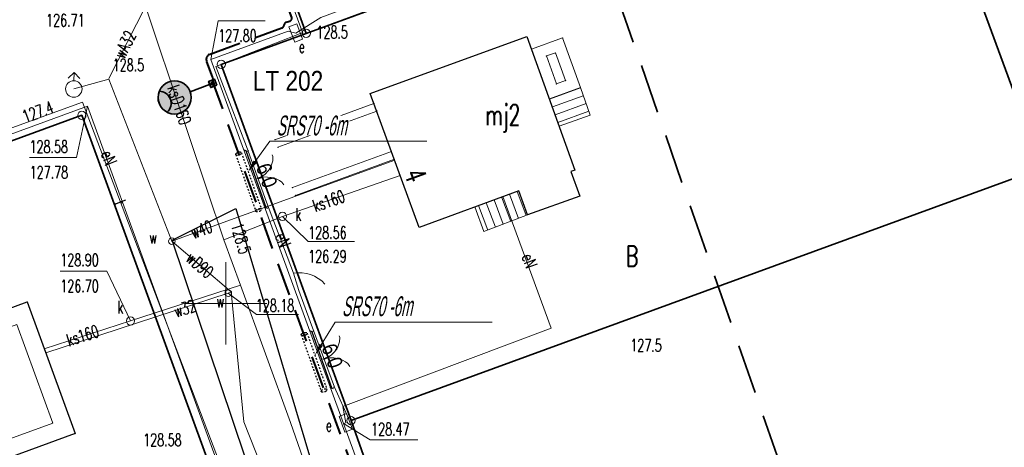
# Model space of a CAD drawing. Header units: metres. Extents: x 0 to 6486189, y 0 to 5958420.
# Tile 16 of 24: x 6485737 to 6485797, y 5958291 to 5958317. Entities that reach past the tile are written whole.
import ezdxf
from ezdxf import colors
from ezdxf.entities.mleader import LeaderData, LeaderLine
from ezdxf.math import Vec2, Vec3

# ---------------------------------------------------------------- set-up
doc = ezdxf.new("R2010")
doc.units = ezdxf.units.M
doc.header["$MEASUREMENT"] = 0
for name, pattern in [('DASHED', [19.05, 12.7, -6.35]), ('HIDDEN', [0.375, 0.25, -0.125]), ('L_0_04', [1.5, 1, -0.5])]:
    doc.linetypes.add(name, pattern=pattern)
doc.layers.get('0').update_dxf_attribs({"color": 8, "linetype": 'CONTINUOUS', "lineweight": 13})
doc.layers.get('DEFPOINTS').update_dxf_attribs({"linetype": 'CONTINUOUS', "lineweight": 0, "true_color": 0xffffff})
for name, color, linetype, lineweight in [('210_OZNACZENIE_UzYTKU', 8, 'CONTINUOUS', 13), ('217_GRANICA_KONTURU_KLASYFIKCYJNEGO', 8, 'CONTINUOUS', 13), ('218_GRANICA_UzYTKU', 8, 'CONTINUOUS', 13), ('219_LINIA_GRANICY', 3, 'CONTINUOUS', 35), ('238_PUNKT_ADRESOWY_BUDYNKU', 8, 'CONTINUOUS', 13), ('312_BUDYNEK__POWIERZCHNIA_', 8, 'CONTINUOUS', 30), ('312_NUMER_EWIDENCYJNY_BUDYNKU_ATR124', 8, 'CONTINUOUS', 13), ('352_SCHODY__POWIERZCHNIA_', 8, 'CONTINUOUS', 13), ('brama__linia____symbol', 8, 'CONTINUOUS', 13), ('Budynek_w_budowie__powierzchnia_', 8, 'CONTINUOUS', 20), ('E_proj_opisy_ośw.', 7, 'CONTINUOUS', 13), ('E_proj_osłona r.', 140, 'L_0_04', 30), ('E_proj_osłona r. opis', 166, 'CONTINUOUS', 9), ('E_proj_ośw_latarnia', 1, 'CONTINUOUS', 35), ('E_proj_ośw_linia', 1, 'L_0_04', 40), ('furtka__linia____symbol', 8, 'CONTINUOUS', 13), ('hydrant__punkt_', 5, 'CONTINUOUS', 13), ('JEZDNIA__POWIERZCHNIA_', 8, 'CONTINUOUS', 25), ('OGRODZENIE_TRWAlE__LINIA_', 8, 'CONTINUOUS', 13), ('PRZEWoD_ELEKTROENERGETYCZNY__LINIA_', 1, 'CONTINUOUS', 13), ('PRZEWoD_ELEKTROENERGETYCZNY__LINIA__ATR1', 1, 'CONTINUOUS', 13), ('PRZEWoD_KANALIZACYJNY__LINIA_', 36, 'CONTINUOUS', 13), ('PRZEWoD_KANALIZACYJNY__LINIA__ATR1', 36, 'CONTINUOUS', 13), ('PRZEWoD_TELEKOMUNIKACYJNY__LINIA_', 30, 'CONTINUOUS', 13), ('PRZEWoD_TELEKOMUNIKACYJNY__LINIA__ATR1', 30, 'CONTINUOUS', 13), ('PRZEWoD_WODOCIaGOWY__LINIA_', 5, 'CONTINUOUS', 13), ('PRZEWoD_WODOCIaGOWY__LINIA__ATR1', 5, 'CONTINUOUS', 13), ('PUNKT_O_OKREsLONEJ_WYSOKOsCI__SIEc_ELEKTROENERGETYCZNA__ATR2', 1, 'CONTINUOUS', 13), ('PUNKT_O_OKREsLONEJ_WYSOKOsCI__SIEc_ELEKTROENERGETYCZNA__ATR3', 1, 'CONTINUOUS', 13), ('PUNKT_O_OKREsLONEJ_WYSOKOsCI__SIEc_KANALIZACYJNA__ATR2', 36, 'CONTINUOUS', 13), ('PUNKT_O_OKREsLONEJ_WYSOKOsCI__SIEc_KANALIZACYJNA__ATR3', 36, 'CONTINUOUS', 13), ('PUNKT_O_OKREsLONEJ_WYSOKOsCI__SIEc_TELEKOMUNIKACYJNA__ATR2', 30, 'CONTINUOUS', 13), ('PUNKT_O_OKREsLONEJ_WYSOKOsCI__SIEc_WODOCIaGOWA__ATR2', 5, 'CONTINUOUS', 13), ('PUNKT_O_OKREsLONEJ_WYSOKOsCI__SIEc_WODOCIaGOWA__ATR3', 5, 'CONTINUOUS', 13), ('PUNKT_WYSOKOsCIOWY_NATURALNY_ATR2', 8, 'CONTINUOUS', 13), ('sciana_oporowa__linia_', 8, 'CONTINUOUS', 13), ('siatka', 8, 'CONTINUOUS', 13), ('studzienka_okragla___przewod_kanalizacyjny__punkt_', 36, 'CONTINUOUS', 13), ('STUDZIENKA_OKRaGlA___PRZEWoD_KANALIZACYJNY__PUNKT__ATR17', 36, 'CONTINUOUS', 13), ('szafa_elektroenergetyczna__punkt_', 1, 'CONTINUOUS', 13), ('SZAFA_ELEKTROENERGETYCZNA__PUNKT__ATR17', 1, 'CONTINUOUS', 13), ('taras__powierzchnia_', 8, 'CONTINUOUS', 13), ('wlaz_okragly___siec_kanalizacyjna__punkt_', 36, 'CONTINUOUS', 13), ('WlAZ_OKRaGlY___SIEC_KANALIZACYJNA__PUNKT__ATR17', 36, 'CONTINUOUS', 13), ('ZAKRES', 190, 'L_0_04', 35), ('zasuwa___siec_wodociagowa__punkt_', 5, 'CONTINUOUS', 13), ('ZASUWA___SIEC_WODOCIaGOWA__PUNKT__ATR17', 5, 'CONTINUOUS', 13)]:
    doc.layers.add(name, color=color, linetype=linetype, lineweight=lineweight)
doc.layers.add('E_pomocnicza', color=3, linetype='CONTINUOUS', lineweight=13, plot=False)
doc.styles.add('Andy', font='arial.ttf', dxfattribs={"height": 2})
doc.styles.add('Annotative', font='simplex.shx')
doc.styles.add('Narrow', font='ARIALN.TTF', dxfattribs={"height": 2})
doc.styles.get("Standard").update_dxf_attribs({"font": 'simplex.shx'})
doc.dimstyles.new('wymiary', dxfattribs={"dimtxt": 0.65, "dimasz": 0.25, "dimexe": 0.25, "dimexo": 1, "dimgap": 0.1, "dimtad": 1, "dimzin": 1, "dimtxsty": 'Annotative', "dimblk": 'OBLIQUE', "dimcen": 0.0025, "dimdle": 0.05, "dimadec": 0, "dimazin": 0, "dimtfac": 1, "dimtmove": 0, "dimatfit": 3, "dimldrblk": 'NONE', "dimfxl": 1, "dimarcsym": 0})

# ---------------------------------------------------------------- blocks, each defined once
blk = doc.blocks.new('BGB')
at = {"color": 0, "linetype": 'Continuous', "flags": 128}
for points in [[(0, 0), (0, 0.4), (-0.1, 0.9), (-0.4, 1.5), (-0.8, 2), (-1.3, 2.4), (-1.8, 2.6), (-2, 2.6)], [(0, 0.1), (0.1, 0.6), (0.3, 1.1), (0.5, 1.5), (0.7, 1.8), (0.9, 2), (1.2, 2.3), (1.5, 2.5), (1.9, 2.6)]]:
    blk.add_lwpolyline(points, dxfattribs=at)
blk = doc.blocks.new('GRT')
at = {"color": 0, "linetype": 'Continuous', "lineweight": 18}
blk.add_circle((0, 0), 0.5, dxfattribs=at)
blk = doc.blocks.new('A$C5E955987')
at = {"layer": 'E_proj_ośw_latarnia', "true_color": 0xffffff}
h = blk.add_hatch(color=7, dxfattribs=at)
h.dxf.hatch_style = 1
h.paths.add_polyline_path([(3.223, 1.824, 1), (3.408, 1.892, 1)], flags=0)
h.paths.add_polyline_path([(3.2, 1.606), (3.567, 1.742), (3.431, 2.111), (3.064, 1.976)])
h.paths.add_polyline_path([(3.223, 1.824, -1), (3.408, 1.892, -1)], flags=16)
h.paths.add_polyline_path([(0.071, 1.38, -0.683546), (0.557, 0.106, 0.679532), (1.952, 1.355, 0.687575)])
h = blk.add_hatch(color=7, dxfattribs=at)
h.dxf.hatch_style = 1
h.paths.add_polyline_path([(3.223, 1.824, 1), (3.408, 1.892, 1)])
at = {"layer": 'E_proj_ośw_latarnia'}
blk.add_hatch(color=256, dxfattribs=at).paths.add_polyline_path([(0.071, 1.38, 0.389707), (0.557, 0.106), (0.557, 0.106, 0.683546)])
blk.add_lwpolyline([(3.567, 1.742), (3.2, 1.606), (3.064, 1.976), (3.431, 2.111)], close=True, dxfattribs=at)
blk.add_lwpolyline([(0.071, 1.38, 0.389707), (0.557, 0.106), (0.557, 0.106, 0.683546)], format="xyb", close=True, dxfattribs=at)
at = {"layer": 'E_proj_ośw_latarnia', "flags": 128}
blk.add_lwpolyline([(3.132, 1.791), (1.952, 1.355)], dxfattribs=at)
at = {"layer": 'E_proj_ośw_latarnia'}
for centre, radius in [((1.007, 1.007), 1.007), ((3.315, 1.858), 0.0984)]:
    blk.add_circle(centre, radius, dxfattribs=at)
blk = doc.blocks.new('_None')
blk = doc.blocks.new('_Oblique')
at = {"color": 0, "linetype": 'ByBlock', "lineweight": -2}
blk.add_line((-0.5, -0.5), (0.5, 0.5), dxfattribs=at)
blk = doc.blocks.new('*D42')
at = {"layer": 'DEFPOINTS', "color": 0}
for p in [(0, 0), (1.117, -5.853), (1.886, -5.706)]:
    blk.add_point(p, dxfattribs=at)
at = {"layer": 'E_pomocnicza', "color": 0, "lineweight": -2}
for p, q in [((0.76, 0.196), (1.895, -5.756)), ((0.982, 0.187), (1.015, 0.194)), ((2.099, -5.666), (2.132, -5.66))]:
    blk.add_line(p, q, dxfattribs=at)
at = {"layer": 'E_pomocnicza', "color": 0, "lineweight": -2, "xscale": 0.25, "yscale": 0.25, "zscale": 0.25}
for p, rotation in [((0.769, 0.147), 100.8045077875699), ((1.886, -5.706), 280.8045077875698)]:
    blk.add_blockref('_Oblique', p, dxfattribs=dict(at, rotation=rotation))
at = {"layer": 'E_pomocnicza', "color": 0, "linetype": 'Continuous', "lineweight": 0, "insert": (2.311, -2.592), "char_height": 2, "attachment_point": 5, "rotation": 280.80451, "style": 'Narrow'}
blk.add_mtext('{\\H0.75x;6,0}', dxfattribs=at)
blk = doc.blocks.new('*U41')
at = {"linetype": 'HIDDEN', "ltscale": 0.2}
for p, q in [((0.295, 0.056), (1.412, -5.797)), ((-0.295, -0.056), (0.822, -5.909))]:
    blk.add_line(p, q, dxfattribs=at)
at = {"linetype": 'DASHED', "ltscale": 0.02}
for centre in [(0, 0), (1.117, -5.853)]:
    blk.add_ellipse(centre, major_axis=(-0.295, -0.056), ratio=0.5, dxfattribs=at)
at = {"layer": 'E_pomocnicza', "color": 4, "lineweight": 0}
dim = blk.add_aligned_dim(p1=(0, 0), p2=(1.117, -5.853), distance=0.783, text='{\\H0.75x;<>}', dimstyle='wymiary', override={"dimtxt": 1.3, "dimtad": 2, "dimdec": 1, "dimlfac": 1, "dimrnd": 0, "dimtxsty": 'Narrow'}, dxfattribs=at)
dim.commit()
dim.dimension.update_dxf_attribs({"geometry": '*D42', "text_midpoint": (2.311, -2.592)})

msp = doc.modelspace()

# ---------------------------------------------------------------- linework, layer by layer
at = {"layer": '217_GRANICA_KONTURU_KLASYFIKCYJNEGO', "flags": 128}
for points in [[(6485754.89, 5958316.38), (6485746.14, 5958340.37)], [(6485791.6, 5958329.79), (6485799.55, 5958308.2)], [(6485749.73, 5958314.5), (6485754.89, 5958316.38)], [(6485757.61, 5958292.89), (6485749.73, 5958314.5)], [(6485736.1, 5958309.53), (6485741.27, 5958311.41)], [(6485741.27, 5958311.41), (6485749.15, 5958289.81)], [(6485799.55, 5958308.2), (6485757.61, 5958292.89)], [(6485764.56, 5958273.21), (6485757.61, 5958292.89)]]:
    msp.add_lwpolyline(points, dxfattribs=at)
at = {"layer": '218_GRANICA_UzYTKU', "flags": 128}
for points in [[(6485746.14, 5958340.37), (6485754.89, 5958316.38)], [(6485791.6, 5958329.79), (6485754.89, 5958316.38)], [(6485799.55, 5958308.2), (6485791.6, 5958329.79)], [(6485754.89, 5958316.38), (6485749.73, 5958314.5)], [(6485749.73, 5958314.5), (6485757.61, 5958292.89)], [(6485741.27, 5958311.41), (6485736.1, 5958309.53)], [(6485749.15, 5958289.81), (6485741.27, 5958311.41)], [(6485757.61, 5958292.89), (6485799.55, 5958308.2)], [(6485764.56, 5958273.21), (6485757.61, 5958292.89)]]:
    msp.add_lwpolyline(points, dxfattribs=at)
at = {"layer": '219_LINIA_GRANICY', "flags": 128}
for points in [[(6485754.89, 5958316.38), (6485746.14, 5958340.37)], [(6485791.6, 5958329.79), (6485754.89, 5958316.38)], [(6485799.55, 5958308.2), (6485791.6, 5958329.79)], [(6485754.89, 5958316.38), (6485749.73, 5958314.5)], [(6485757.61, 5958292.89), (6485749.73, 5958314.5)], [(6485741.27, 5958311.41), (6485736.1, 5958309.53)], [(6485749.15, 5958289.81), (6485741.27, 5958311.41)], [(6485799.55, 5958308.2), (6485757.61, 5958292.89)], [(6485757.61, 5958292.89), (6485764.56, 5958273.21)]]:
    msp.add_lwpolyline(points, dxfattribs=at)
at = {"layer": '312_BUDYNEK__POWIERZCHNIA_', "flags": 128}
for points in [[(6485758.78, 5958312.74), (6485768.29, 5958316.2)], [(6485768.29, 5958316.2), (6485771.2, 5958308.09)], [(6485761.75, 5958304.61), (6485758.78, 5958312.74)], [(6485771.2, 5958308.09), (6485770.96, 5958308.01)], [(6485770.96, 5958308.01), (6485771.5, 5958306.5)], [(6485767.8, 5958306.84), (6485761.75, 5958304.61)], [(6485768.33, 5958305.37), (6485767.8, 5958306.84)], [(6485771.5, 5958306.5), (6485768.33, 5958305.37)], [(6485734.38, 5958298.79), (6485737.95, 5958300.09)], [(6485737.95, 5958300.09), (6485740.86, 5958292.11)], [(6485740.86, 5958292.11), (6485730.81, 5958288.44)]]:
    msp.add_lwpolyline(points, dxfattribs=at)
at = {"layer": '352_SCHODY__POWIERZCHNIA_', "flags": 128}
for points in [[(6485770.25, 5958310.75), (6485769.65, 5958312.42), (6485771.53, 5958313.09), (6485772.13, 5958311.42)], [(6485769.65, 5958312.42), (6485771.53, 5958313.09)], [(6485771.54, 5958313.07), (6485769.66, 5958312.39)], [(6485771.53, 5958313.09), (6485772.13, 5958311.42)], [(6485770.25, 5958310.75), (6485769.65, 5958312.42)], [(6485771.71, 5958312.6), (6485769.83, 5958311.92)], [(6485771.88, 5958312.13), (6485770, 5958311.45)], [(6485772.04, 5958311.66), (6485770.17, 5958310.98)], [(6485772.13, 5958311.42), (6485770.25, 5958310.75)], [(6485765.68, 5958304.36), (6485765.13, 5958305.86), (6485767.8, 5958306.84), (6485768.33, 5958305.37)], [(6485766.85, 5958304.8), (6485766.29, 5958306.28)], [(6485767.32, 5958304.98), (6485766.75, 5958306.46)], [(6485767.78, 5958305.16), (6485767.22, 5958306.63)], [(6485768.25, 5958305.34), (6485767.69, 5958306.8)], [(6485765.91, 5958304.45), (6485765.35, 5958305.94)], [(6485766.38, 5958304.63), (6485765.82, 5958306.11)]]:
    msp.add_lwpolyline(points, dxfattribs=at)
msp.add_lwpolyline([(6485765.68, 5958304.36), (6485765.13, 5958305.86), (6485767.8, 5958306.84), (6485768.33, 5958305.37)], close=True, dxfattribs=at)
at = {"layer": 'brama__linia____symbol', "flags": 128}
for points in [[(6485751.26, 5958309.52), (6485752.48, 5958306.15)], [(6485756.61, 5958294.93), (6485755.13, 5958298.9)]]:
    msp.add_lwpolyline(points, dxfattribs=at)
at = {"layer": 'brama__linia____symbol'}
for p in [(6485751.97, 5958307.61), (6485755.99, 5958296.66)]:
    msp.add_point(p, dxfattribs=at)
at = {"layer": 'Budynek_w_budowie__powierzchnia_', "flags": 128}
msp.add_lwpolyline([(6485727.44, 5958300.77), (6485731.93, 5958302.41), (6485733.75, 5958297.43), (6485737.32, 5958298.73), (6485739.5, 5958292.74), (6485731.44, 5958289.8)], close=True, dxfattribs=at)
at = {"layer": 'Budynek_w_budowie__powierzchnia_'}
for p in [(6485737.95, 5958300.09), (6485739.5, 5958292.74), (6485740.86, 5958292.11)]:
    msp.add_point(p, dxfattribs=at)
at = {"layer": 'furtka__linia____symbol', "flags": 128}
msp.add_lwpolyline([(6485754.45, 5958300.78), (6485754.11, 5958301.83)], dxfattribs=at)
at = {"layer": 'furtka__linia____symbol'}
msp.add_arc((6485754.469, 5958299.749), 2.115, 42.50678, 99.82969, dxfattribs=at)
at = {"layer": 'hydrant__punkt_', "flags": 128}
for points in [[(6485740.8, 5958314.01), (6485740.44, 5958313.66)], [(6485740.79, 5958313.51), (6485740.8, 5958314.01)], [(6485740.8, 5958314.01), (6485741.14, 5958313.65)]]:
    msp.add_lwpolyline(points, dxfattribs=at)
at = {"layer": 'hydrant__punkt_'}
msp.add_circle((6485740.78, 5958313.01), 0.5, dxfattribs=at)
at = {"layer": 'JEZDNIA__POWIERZCHNIA_', "flags": 128}
msp.add_lwpolyline([(6485776.06, 5958217.01), (6485763.93, 5958253.96), (6485757.1, 5958273.12), (6485746.75, 5958303.84), (6485750.61, 5958305.76), (6485760.07, 5958274.06), (6485766.56, 5958255.42), (6485783.11, 5958220.04)], dxfattribs=at)
at = {"layer": 'OGRODZENIE_TRWAlE__LINIA_', "flags": 128}
for points in [[(6485750.12, 5958328.86), (6485745.95, 5958340.25), (6485782.24, 5958353.66), (6485791.08, 5958329.72), (6485754.71, 5958316.34), (6485752.22, 5958323.09)], [(6485751.26, 5958309.52), (6485749.41, 5958314.38), (6485754.69, 5958316.43)], [(6485754.11, 5958301.83), (6485752.48, 5958306.15)], [(6485755.13, 5958298.9), (6485754.45, 5958300.78)], [(6485757.47, 5958292.98), (6485756.61, 5958294.93)]]:
    msp.add_lwpolyline(points, dxfattribs=at)
at = {"layer": 'PRZEWoD_ELEKTROENERGETYCZNY__LINIA_', "flags": 128}
for points in [[(6485762.88, 5958331.29), (6485761.66, 5958330.95), (6485765.19, 5958320.85), (6485755.77, 5958317.35), (6485754.25, 5958316.4)], [(6485754.25, 5958316.4), (6485753.79, 5958316.51), (6485749.09, 5958314.8), (6485757.15, 5958292.71), (6485757.29, 5958292.76)], [(6485749.66, 5958289.89), (6485741.61, 5958311.97), (6485736.91, 5958310.24), (6485735.9, 5958309.61)], [(6485766.82, 5958306.48), (6485769.75, 5958298.5), (6485757.11, 5958293.75), (6485757.29, 5958292.76)], [(6485757.15, 5958292.71), (6485764.36, 5958272.97), (6485782.36, 5958223.63), (6485782.51, 5958223.69)]]:
    msp.add_lwpolyline(points, dxfattribs=at)
at = {"layer": 'PRZEWoD_KANALIZACYJNY__LINIA_', "flags": 128}
for points in [[(6485744.72, 5958319.24), (6485749.89, 5958303.85), (6485750.89, 5958301.11), (6485753.93, 5958292.77)], [(6485760.6, 5958307.76), (6485753.45, 5958305.28), (6485749.89, 5958303.85)], [(6485750.89, 5958301.11), (6485744.22, 5958298.94), (6485738.99, 5958297.25)], [(6485785.15, 5958206.01), (6485785.02, 5958207.28), (6485781.63, 5958216.63), (6485774.71, 5958234.9), (6485768.66, 5958251.35), (6485764.59, 5958262.27), (6485758.03, 5958281.07), (6485753.93, 5958292.77)]]:
    msp.add_lwpolyline(points, dxfattribs=at)
at = {"layer": 'PRZEWoD_TELEKOMUNIKACYJNY__LINIA_', "flags": 128}
msp.add_lwpolyline([(6485672.08, 5958376.56), (6485672.65, 5958374.87), (6485675.7, 5958370.95), (6485675.36, 5958366.31), (6485691.27, 5958321.1), (6485727.95, 5958335.15), (6485737.01, 5958310.65), (6485741.3, 5958312.2), (6485749.79, 5958289.93), (6485772.34, 5958230.67), (6485780.38, 5958206.7)], dxfattribs=at)
at = {"layer": 'PRZEWoD_WODOCIaGOWY__LINIA_', "flags": 128}
for points in [[(6485763.87, 5958328.56), (6485756.49, 5958320.1), (6485745.16, 5958318.05), (6485742.91, 5958313.64)], [(6485751.11, 5958292.81), (6485750.33, 5958300.7), (6485746.73, 5958303.77), (6485742.9, 5958313.61), (6485740.78, 5958313.01)], [(6485760.26, 5958308.7), (6485746.73, 5958303.77)], [(6485750.33, 5958300.7), (6485750.16, 5958300.63), (6485739.08, 5958297.01)], [(6485784.46, 5958206.97), (6485784.25, 5958207.56), (6485779.59, 5958219.6), (6485773.95, 5958233.54), (6485773.84, 5958233.84), (6485762.84, 5958263.84), (6485757.18, 5958277.5), (6485751.11, 5958292.81)]]:
    msp.add_lwpolyline(points, dxfattribs=at)
at = {"layer": 'PUNKT_O_OKREsLONEJ_WYSOKOsCI__SIEc_ELEKTROENERGETYCZNA__ATR2', "flags": 128}
for points in [[(6485749.09, 5958314.8), (6485749.55, 5958317.14), (6485752.4, 5958317.14)], [(6485741.61, 5958311.97), (6485740.95, 5958308.85), (6485738.1, 5958308.85)], [(6485757.15, 5958292.71), (6485758.78, 5958291.72), (6485761.67, 5958291.72)]]:
    msp.add_lwpolyline(points, dxfattribs=at)
at = {"layer": 'PUNKT_O_OKREsLONEJ_WYSOKOsCI__SIEc_KANALIZACYJNA__ATR2', "flags": 128}
for points in [[(6485753.45, 5958305.28), (6485755.01, 5958303.75), (6485757.83, 5958303.75)], [(6485744.22, 5958298.94), (6485742.78, 5958301.95), (6485739.96, 5958301.95)]]:
    msp.add_lwpolyline(points, dxfattribs=at)
at = {"layer": 'PUNKT_O_OKREsLONEJ_WYSOKOsCI__SIEc_WODOCIaGOWA__ATR2', "flags": 128}
msp.add_lwpolyline([(6485750.16, 5958300.63), (6485751.87, 5958299.32), (6485754.43, 5958299.32)], dxfattribs=at)
at = {"layer": 'sciana_oporowa__linia_', "flags": 128}
for points in [[(6485752.99, 5958309.93), (6485759, 5958312.13)], [(6485753.17, 5958309.47), (6485759.18, 5958311.67)], [(6485754.05, 5958307.03), (6485760.06, 5958309.22)], [(6485754.23, 5958306.55), (6485760.24, 5958308.75)]]:
    msp.add_lwpolyline(points, dxfattribs=at)
at = {"layer": 'sciana_oporowa__linia_'}
for p in [(6485759, 5958312.13), (6485759.18, 5958311.67), (6485752.99, 5958309.93), (6485753.17, 5958309.47), (6485760.06, 5958309.22), (6485760.24, 5958308.75), (6485754.05, 5958307.03), (6485754.23, 5958306.55)]:
    msp.add_point(p, dxfattribs=at)
at = {"layer": 'siatka', "flags": 128}
for points in [[(6485750, 5958297.5), (6485750, 5958302.5)], [(6485747.5, 5958300), (6485752.5, 5958300)]]:
    msp.add_lwpolyline(points, dxfattribs=at)
at = {"layer": 'studzienka_okragla___przewod_kanalizacyjny__punkt_'}
msp.add_circle((6485744.22, 5958298.94), 0.25, dxfattribs=at)
at = {"layer": 'szafa_elektroenergetyczna__punkt_', "flags": 128}
for points in [[(6485753.84, 5958316.78), (6485754.31, 5958316.96)], [(6485753.84, 5958316.78), (6485754.19, 5958315.84)], [(6485754.31, 5958316.96), (6485754.66, 5958316.02)], [(6485754.19, 5958315.84), (6485754.66, 5958316.02)], [(6485756.88, 5958293.14), (6485757.34, 5958293.32)], [(6485756.88, 5958293.14), (6485757.24, 5958292.2)], [(6485757.34, 5958293.32), (6485757.7, 5958292.38)], [(6485757.24, 5958292.2), (6485757.7, 5958292.38)]]:
    msp.add_lwpolyline(points, dxfattribs=at)
at = {"layer": 'taras__powierzchnia_', "flags": 128}
for points in [[(6485768.57, 5958315.43), (6485770.45, 5958316.11), (6485771.53, 5958313.09), (6485769.65, 5958312.42)], [(6485769.47, 5958315.01), (6485770.02, 5958315.2), (6485770.63, 5958313.52), (6485770.08, 5958313.32)]]:
    msp.add_lwpolyline(points, close=True, dxfattribs=at)
at = {"layer": 'taras__powierzchnia_'}
for p in [(6485770.45, 5958316.11), (6485768.57, 5958315.43), (6485769.47, 5958315.01), (6485770.02, 5958315.2), (6485770.63, 5958313.52), (6485770.08, 5958313.32), (6485771.53, 5958313.09), (6485769.65, 5958312.42)]:
    msp.add_point(p, dxfattribs=at)
at = {"layer": 'wlaz_okragly___siec_kanalizacyjna__punkt_'}
msp.add_circle((6485753.45, 5958305.28), 0.25, dxfattribs=at)
at = {"layer": 'ZAKRES', "ltscale": 3, "flags": 128}
msp.add_lwpolyline([(6485774.1, 5958196.1), (6485811.9, 5958209.1), (6485760.1, 5958357.9), (6485716, 5958341.7), (6485708.4, 5958339.3), (6485764.3, 5958192.1)], close=True, dxfattribs=at)
at = {"layer": 'zasuwa___siec_wodociagowa__punkt_'}
for centre in [(6485746.73, 5958303.77), (6485750.16, 5958300.63)]:
    msp.add_circle(centre, 0.2, dxfattribs=at)

# ---------------------------------------------------------------- block references
at = {"xscale": 0.5, "yscale": 0.5, "zscale": 0.5}
for p in [(6485754.89, 5958316.38), (6485749.73, 5958314.5), (6485741.27, 5958311.41), (6485757.61, 5958292.89)]:
    msp.add_blockref('GRT', p, dxfattribs=at)
at = {"layer": 'brama__linia____symbol', "xscale": 0.5, "yscale": 0.5, "zscale": 0.5}
for p, rotation in [((6485751.97, 5958307.61), 291), ((6485755.99, 5958296.66), 289)]:
    msp.add_blockref('BGB', p, dxfattribs=dict(at, rotation=rotation))
at = {"layer": 'E_proj_ośw_latarnia'}
msp.add_blockref('A$C5E955987', (6485745.895, 5958311.49), dxfattribs=at)

# ---------------------------------------------------------------- texts
at = {"layer": '210_OZNACZENIE_UzYTKU', "width": 0.66}
msp.add_text('B', height=1.25, dxfattribs=at).set_placement((6485774.3, 5958302.25))
at = {"layer": '238_PUNKT_ADRESOWY_BUDYNKU', "width": 0.66}
msp.add_text('4', height=1.25, rotation=290.1, dxfattribs=at).set_placement((6485760.82, 5958307.88))
at = {"layer": '312_NUMER_EWIDENCYJNY_BUDYNKU_ATR124', "width": 0.66}
msp.add_text('mj2', height=1.25, dxfattribs=at).set_placement((6485765.76, 5958310.81))
at = {"layer": 'PRZEWoD_ELEKTROENERGETYCZNY__LINIA__ATR1', "width": 0.66}
for rotation, p in [(290.8, (6485742.41, 5958309.09)), (290, (6485752.99, 5958304.11)), (290.2, (6485767.95, 5958302.85))]:
    msp.add_text('eN', height=0.75, rotation=rotation, dxfattribs=at).set_placement(p)
at = {"layer": 'PRZEWoD_KANALIZACYJNY__LINIA__ATR1', "width": 0.66}
for s, rotation, p in [('ksD160', -71.4, (6485746.44, 5958313.08)), ('ks160', 19.1, (6485755.43, 5958305.54)), ('ks160', 17.9, (6485740.48, 5958297.39))]:
    msp.add_text(s, height=0.75, rotation=rotation, dxfattribs=at).set_placement(p)
at = {"layer": 'PRZEWoD_TELEKOMUNIKACYJNY__LINIA__ATR1', "width": 0.66}
msp.add_text('t', height=0.75, rotation=290.9, dxfattribs=at).set_placement((6485743.18, 5958306.09))
at = {"layer": 'PRZEWoD_WODOCIaGOWY__LINIA__ATR1', "width": 0.66}
for s, rotation, p in [('wA32', 63, (6485743.83, 5958314.78)), ('w40', 20, (6485748.04, 5958303.91)), ('wD90', -40.5, (6485747.52, 5958302.62)), ('w32', 18.1, (6485747, 5958299.14))]:
    msp.add_text(s, height=0.75, rotation=rotation, dxfattribs=at).set_placement(p)
at = {"layer": 'PUNKT_O_OKREsLONEJ_WYSOKOsCI__SIEc_ELEKTROENERGETYCZNA__ATR2', "width": 0.66}
for s, p in [('128.58', (6485738.09, 5958309.13)), ('128.47', (6485758.83, 5958292)), ('128.58', (6485744.99, 5958291.35))]:
    msp.add_text(s, height=0.75, dxfattribs=at).set_placement(p)
at = {"layer": 'PUNKT_O_OKREsLONEJ_WYSOKOsCI__SIEc_ELEKTROENERGETYCZNA__ATR3', "width": 0.66}
for s, p in [('127.80', (6485749.55, 5958315.87)), ('127.78', (6485738.1, 5958307.58))]:
    msp.add_text(s, height=0.75, dxfattribs=at).set_placement(p)
at = {"layer": 'PUNKT_O_OKREsLONEJ_WYSOKOsCI__SIEc_KANALIZACYJNA__ATR2', "width": 0.66}
for s, p in [('128.56', (6485755.01, 5958303.92)), ('128.90', (6485739.96, 5958302.26))]:
    msp.add_text(s, height=0.75, dxfattribs=at).set_placement(p)
at = {"layer": 'PUNKT_O_OKREsLONEJ_WYSOKOsCI__SIEc_KANALIZACYJNA__ATR3', "width": 0.66}
for s, p in [('126.29', (6485755.01, 5958302.48)), ('126.70', (6485739.96, 5958300.68))]:
    msp.add_text(s, height=0.75, dxfattribs=at).set_placement(p)
at = {"layer": 'PUNKT_O_OKREsLONEJ_WYSOKOsCI__SIEc_TELEKOMUNIKACYJNA__ATR2', "width": 0.66}
msp.add_text('127.4', height=0.75, rotation=19.9, dxfattribs=at).set_placement((6485737.83, 5958310.95))
at = {"layer": 'PUNKT_O_OKREsLONEJ_WYSOKOsCI__SIEc_WODOCIaGOWA__ATR2', "width": 0.66}
msp.add_text('128.18', height=0.75, dxfattribs=at).set_placement((6485751.83, 5958299.5))
at = {"layer": 'PUNKT_O_OKREsLONEJ_WYSOKOsCI__SIEc_WODOCIaGOWA__ATR3', "width": 0.66}
msp.add_text('126.71', height=0.75, dxfattribs=at).set_placement((6485739.1, 5958316.8))
at = {"layer": 'PUNKT_WYSOKOsCIOWY_NATURALNY_ATR2', "width": 0.66}
for p in [(6485755.51, 5958316.08), (6485743.14, 5958314.09)]:
    msp.add_text('128.5', height=0.75, dxfattribs=at).set_placement(p)
for s, rotation, p in [('128.5', 286.6, (6485750.3, 5958304.75)), ('127.5', 359.2, (6485774.56, 5958297.1))]:
    msp.add_text(s, height=0.75, rotation=rotation, dxfattribs=at).set_placement(p)
at = {"layer": 'STUDZIENKA_OKRaGlA___PRZEWoD_KANALIZACYJNY__PUNKT__ATR17', "width": 0.66}
msp.add_text('k', height=0.75, dxfattribs=at).set_placement((6485743.42, 5958299.4))
at = {"layer": 'SZAFA_ELEKTROENERGETYCZNA__PUNKT__ATR17', "width": 0.66}
for p in [(6485754.43, 5958315.2), (6485756.07, 5958292.24)]:
    msp.add_text('e', height=0.75, dxfattribs=at).set_placement(p)
at = {"layer": 'WlAZ_OKRaGlY___SIEC_KANALIZACYJNA__PUNKT__ATR17', "width": 0.66}
msp.add_text('k', height=0.75, dxfattribs=at).set_placement((6485754.23, 5958305.02))
at = {"layer": 'ZASUWA___SIEC_WODOCIaGOWA__PUNKT__ATR17', "width": 0.66}
for p in [(6485745.36, 5958303.63), (6485749.44, 5958299.75)]:
    msp.add_text('w', height=0.75, dxfattribs=at).set_placement(p)

# ---------------------------------------------------------------- next in the draw order: leaders
at = {"layer": 'E_proj_opisy_ośw.', "color": 10}
ml = msp.add_multileader_mtext('Standard', dxfattribs=at)
ml.set_content('\\A1;LT 202', color=10, style='Narrow')
ml.set_leader_properties(color=256)
ml.set_arrow_properties(name='NONE')
ml.build(insert=Vec2(0, 0))
ml.multileader.update_dxf_attribs({"leader_type": 0, "has_dogleg": 0, "has_text_frame": 1, "text_left_attachment_type": 3, "dogleg_length": 0.36, "arrow_head_size": 0, "scale": 0.7})
ctx = ml.context
ctx.base_point, ctx.scale, ctx.char_height, ctx.arrow_head_size, ctx.landing_gap_size, ctx.plane_origin = Vec3(6485751.224, 5958313.489), 0.7, 1.2, 0, 0.42, Vec3(6486601.424, 5958210.259)
ctx.left_attachment = 3
notes = []
notes.append((ctx, [(0, (0, 0, 0), (0, 0), (1, 0), 1, [])]))
ctx.mtext.insert, ctx.mtext.line_spacing_factor, ctx.mtext.flow_direction = Vec3(6485751.644, 5958314.104), 0.266667, 5
ctx.mtext.has_bg_fill, ctx.mtext.bg_color, ctx.mtext.bg_scale_factor, ctx.mtext.bg_transparency, ctx.mtext.use_window_bg_color = 1, -1073741824, 1.5, 0, 1
for ctx, leaders in notes:
    for number, flags, end, landing, length, lines in leaders:
        leader = LeaderData()
        leader.index, (leader.has_last_leader_line, leader.has_dogleg_vector, leader.attachment_direction) = number, flags
        leader.last_leader_point, leader.dogleg_vector, leader.dogleg_length = Vec3(end), Vec3(landing), length
        for number, points, colour, breaks in lines:
            line = LeaderLine()
            line.index, line.vertices, line.color, line.breaks = number, Vec3.list(points), colors.encode_raw_color(colour), breaks
            leader.lines.append(line)
        ctx.leaders.append(leader)

# ---------------------------------------------------------------- next in the draw order: block references
at = {"layer": 'E_proj_osłona r.', "xscale": 0.6096, "yscale": 0.6096, "zscale": 0.6096, "rotation": 8.69802367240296}
msp.add_blockref('*U41', (6485754.765, 5958298.142), dxfattribs=at)

# ---------------------------------------------------------------- next in the draw order: leaders
at = {"layer": 'E_proj_opisy_ośw.', "color": 10}
ml = msp.add_multileader_mtext('Standard', dxfattribs=at)
ml.set_content('\\A1;LT 203', color=10, style='Narrow')
ml.set_leader_properties(color=256)
ml.set_arrow_properties(name='NONE')
ml.build(insert=Vec2(0, 0))
ml.multileader.update_dxf_attribs({"leader_type": 0, "has_dogleg": 0, "has_text_frame": 1, "text_left_attachment_type": 3, "dogleg_length": 0.36, "arrow_head_size": 0, "scale": 0.7})
ctx = ml.context
ctx.base_point, ctx.scale, ctx.char_height, ctx.arrow_head_size, ctx.landing_gap_size, ctx.plane_origin = Vec3(6485746.959, 5958341.561), 0.7, 1.2, 0, 0.42, Vec3(6486581.605, 5958235.183)
ctx.left_attachment = 3
notes = []
notes.append((ctx, [(0, (0, 0, 0), (0, 0), (1, 0), 1, [])]))
ctx.mtext.insert, ctx.mtext.line_spacing_factor, ctx.mtext.flow_direction = Vec3(6485747.379, 5958342.176), 0.266667, 5
ctx.mtext.has_bg_fill, ctx.mtext.bg_color, ctx.mtext.bg_scale_factor, ctx.mtext.bg_transparency, ctx.mtext.use_window_bg_color = 1, -1073741824, 1.5, 0, 1
for ctx, leaders in notes:
    for number, flags, end, landing, length, lines in leaders:
        leader = LeaderData()
        leader.index, (leader.has_last_leader_line, leader.has_dogleg_vector, leader.attachment_direction) = number, flags
        leader.last_leader_point, leader.dogleg_vector, leader.dogleg_length = Vec3(end), Vec3(landing), length
        for number, points, colour, breaks in lines:
            line = LeaderLine()
            line.index, line.vertices, line.color, line.breaks = number, Vec3.list(points), colors.encode_raw_color(colour), breaks
            leader.lines.append(line)
        ctx.leaders.append(leader)

# ---------------------------------------------------------------- next in the draw order: linework, layer by layer
at = {"layer": 'E_proj_ośw_linia', "ltscale": 2, "transparency": 33554687}
msp.add_lwpolyline([(6485765.45, 5958245.526, 0.370449), (6485765.589, 5958245.568, -0.236377), (6485765.639, 5958245.613), (6485772.527, 5958248.156, 0.470471), (6485772.702, 5958248.72), (6485761.338, 5958280.034, 0.202183), (6485761.158, 5958280.45, 0.134876), (6485761.088, 5958280.801), (6485752.852, 5958303.324), (6485749.348, 5958313.127, 0.219508), (6485749.21, 5958313.348, 0.224153), (6485749.197, 5958313.745), (6485748.859, 5958314.65, -0.402711), (6485748.988, 5958315.101), (6485753.41, 5958316.712, 0.315816), (6485753.55, 5958316.897, -0.302764), (6485753.669, 5958317.051), (6485753.882, 5958317.115, 0.378272), (6485754.014, 5958317.336), (6485745.901, 5958339.598, 0.121358), (6485745.797, 5958339.774), (6485745.797, 5958339.774, -0.158782), (6485745.797, 5958339.774, 0.727809)], format="xyb", dxfattribs=at)

# ---------------------------------------------------------------- next in the draw order: block references
at = {"layer": 'E_proj_osłona r.', "xscale": 0.6096, "yscale": 0.6096, "zscale": 0.6096, "rotation": 8.69802367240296}
msp.add_blockref('*U41', (6485750.784, 5958309.082), dxfattribs=at)

# ---------------------------------------------------------------- next in the draw order: leaders
at = {"layer": 'E_proj_osłona r. opis', "linetype": 'Continuous', "lineweight": 13, "transparency": 33554687}
ml = msp.add_multileader_mtext('Standard', dxfattribs=at)
ml.set_content('\\fArial Narrow|b0|i0|c238|p34;\\H0.92308x;\\Q12;\\W0.6;SRS70 -6m\\fArial|b0|i0|c238|p34;\\H1.0833x; ', color=256, style='Andy')
ml.set_leader_properties(color=256, linetype='CONTINUOUS', lineweight=-1)
ml.build(insert=Vec2(0, 0))
ml.multileader.update_dxf_attribs({"has_dogleg": 0, "text_left_attachment_type": 6, "text_right_attachment_type": 6, "dogleg_length": 0.36, "arrow_head_size": 0.75})
ctx = ml.context
ctx.base_point, ctx.char_height, ctx.arrow_head_size, ctx.landing_gap_size, ctx.plane_origin = Vec3(6485752.672, 5958309.835), 1.3, 0.75, 0.2, Vec3(6485774.931, 5958299.828)
ctx.left_attachment, ctx.right_attachment, ctx.text_align_type = 6, 6, 1
notes = []
notes.append((ctx, [(0, (1, 1, 0), (6485752.312, 5958309.835), (1, 0), 0.36, [(0, [(6485751.359, 5958307.989)], 0, [])])]))
ctx.mtext.insert, ctx.mtext.alignment, ctx.mtext.line_spacing_factor, ctx.mtext.line_spacing_style = Vec3(6485755.223, 5958311.395), 2, 0.9, 2
ctx.mtext.has_bg_fill, ctx.mtext.bg_color, ctx.mtext.bg_scale_factor, ctx.mtext.bg_transparency, ctx.mtext.use_window_bg_color = 1, -1073741824, 1, 0, 1
ml = msp.add_multileader_mtext('Standard', dxfattribs=at)
ml.set_content('\\fArial Narrow|b0|i0|c238|p34;\\H0.92308x;\\Q12;\\W0.6;SRS70 -6m\\fArial|b0|i0|c238|p34;\\H1.0833x; ', color=256, style='Andy')
ml.set_leader_properties(color=256, linetype='CONTINUOUS', lineweight=-1)
ml.build(insert=Vec2(0, 0))
ml.multileader.update_dxf_attribs({"has_dogleg": 0, "text_left_attachment_type": 6, "text_right_attachment_type": 6, "dogleg_length": 0.36, "arrow_head_size": 0.75})
ctx = ml.context
ctx.base_point, ctx.char_height, ctx.arrow_head_size, ctx.landing_gap_size, ctx.plane_origin = Vec3(6485756.642, 5958298.87), 1.3, 0.75, 0.2, Vec3(6485778.9, 5958288.863)
ctx.left_attachment, ctx.right_attachment, ctx.text_align_type = 6, 6, 1
notes.append((ctx, [(0, (1, 1, 0), (6485756.282, 5958298.87), (1, 0), 0.36, [(0, [(6485755.41, 5958296.849)], 0, [])])]))
ctx.mtext.insert, ctx.mtext.alignment, ctx.mtext.line_spacing_factor, ctx.mtext.line_spacing_style = Vec3(6485759.193, 5958300.43), 2, 0.9, 2
ctx.mtext.has_bg_fill, ctx.mtext.bg_color, ctx.mtext.bg_scale_factor, ctx.mtext.bg_transparency, ctx.mtext.use_window_bg_color = 1, -1073741824, 1, 0, 1
for ctx, leaders in notes:
    for number, flags, end, landing, length, lines in leaders:
        leader = LeaderData()
        leader.index, (leader.has_last_leader_line, leader.has_dogleg_vector, leader.attachment_direction) = number, flags
        leader.last_leader_point, leader.dogleg_vector, leader.dogleg_length = Vec3(end), Vec3(landing), length
        for number, points, colour, breaks in lines:
            line = LeaderLine()
            line.index, line.vertices, line.color, line.breaks = number, Vec3.list(points), colors.encode_raw_color(colour), breaks
            leader.lines.append(line)
        ctx.leaders.append(leader)

doc.saveas('drawing.dxf')
